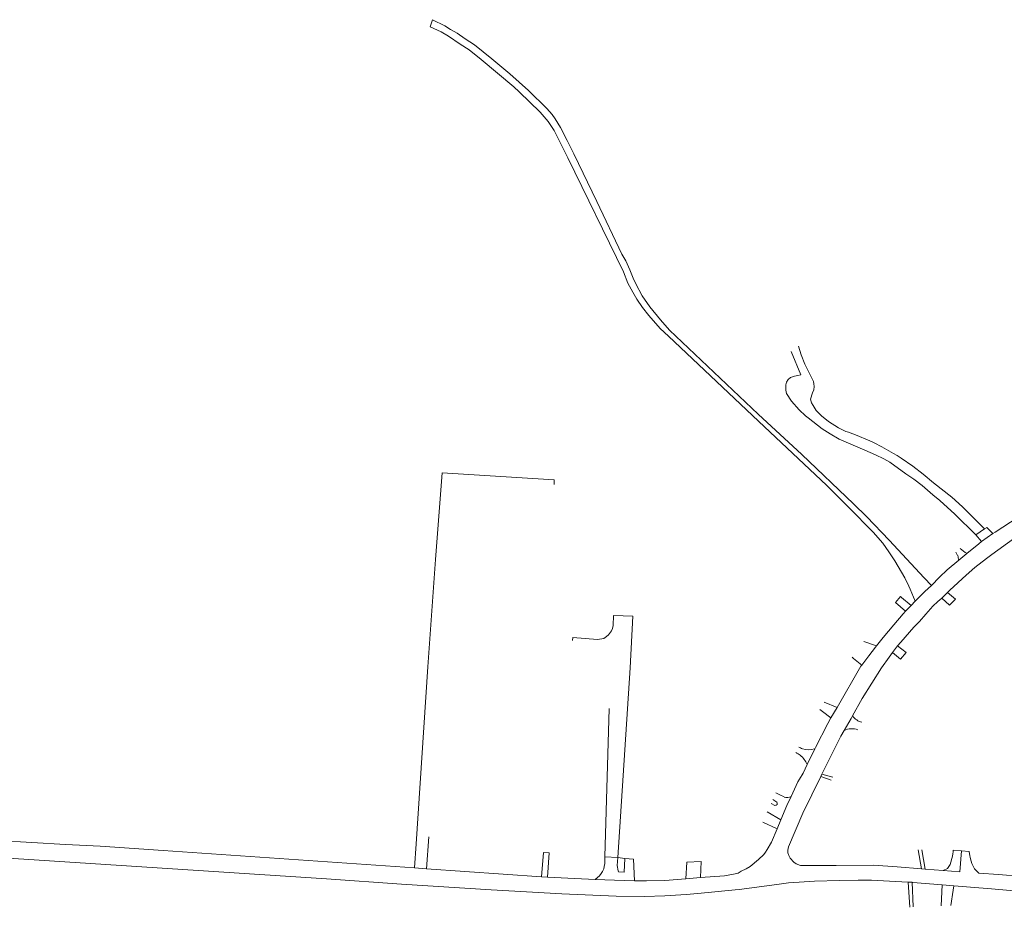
# Model space of a CAD drawing. Extents: x 145000 to 155000, y 457500 to 470000.
# Tile 94 of 196: x 148510 to 148848, y 461917 to 462222. Entities that reach past the tile are written whole.
import ezdxf

# ---------------------------------------------------------------- set-up
doc = ezdxf.new("R2010")
doc.units = 0
doc.header["$LTSCALE"] = 0.2
doc.header["$MEASUREMENT"] = 0
doc.layers.add('kant verharding', color=252, linetype='Continuous', lineweight=0)

msp = doc.modelspace()

# ---------------------------------------------------------------- linework, layer by layer
at = {"layer": 'kant verharding', "lineweight": 0}
for p, q in [((148693.48, 462062.72), (148693.55, 462064.22)), ((148841.53, 462047.42), (148842.26, 462047.93)), ((148842.26, 462047.93), (148843.57, 462046.58)), ((148838.52, 462045.33), (148841.53, 462047.42)), ((148840.46, 462043.09), (148838.52, 462045.33)), ((148844.35, 462045.77), (148840.46, 462043.09)), ((148843.57, 462046.58), (148844.35, 462045.77)), ((148844.35, 462045.77), (148845.11, 462046.27)), ((148835.46, 462038.98), (148839.5, 462042.29)), ((148839.5, 462042.29), (148840.46, 462043.09)), ((148832.25, 462038.22), (148831.67, 462039.36)), ((148832.6, 462036.63), (148835.46, 462038.98)), ((148823.24, 462027.92), (148820.73, 462030.62)), ((148815.94, 462026.66), (148817.64, 462022.54)), ((148826.75, 462023.63), (148828.73, 462025.57)), ((148828.73, 462025.57), (148829.61, 462026.37)), ((148828.73, 462025.57), (148831.47, 462023.21)), ((148814.33, 462019.16), (148810.82, 462022.05)), ((148812.98, 462023.8), (148816.21, 462021.09)), ((148816.21, 462021.09), (148814.33, 462019.16)), ((148816.21, 462021.09), (148817.64, 462022.54)), ((148825.38, 462022.39), (148826.75, 462023.63)), ((148829.41, 462021.19), (148826.75, 462023.63)), ((148831.47, 462023.21), (148829.41, 462021.19)), ((148814.33, 462019.16), (148813.51, 462018.21)), ((148799.94, 462008.71), (148804.35, 462007.15)), ((148811.6, 462007.15), (148812.72, 462008.45)), ((148809.89, 462004.9), (148808.75, 462003.36)), ((148809.89, 462004.9), (148811.6, 462007.15)), ((148812.6, 462002.67), (148809.89, 462004.9)), ((148811.6, 462007.15), (148814.56, 462004.88)), ((148814.56, 462004.88), (148812.6, 462002.67)), ((148796.49, 462002.81), (148795.93, 462003.27)), ((148799.26, 462000.54), (148796.49, 462002.81)), ((148786.36, 461987.82), (148790.79, 461986.03)), ((148710.94, 461934.68), (148712.4, 461985.61)), ((148785.73, 461984.63), (148784.83, 461985.29)), ((148788.69, 461982.42), (148785.73, 461984.63)), ((148790.79, 461986.03), (148788.69, 461982.42)), ((148783.08, 461971.74), (148780.48, 461966.36)), ((148785.57, 461963.05), (148785.18, 461962.26)), ((148788.79, 461961.06), (148785.18, 461962.26)), ((148785.57, 461963.05), (148789.29, 461962.05)), ((148769.74, 461956.64), (148771.1, 461955.97)), ((148770.06, 461953.5), (148768.72, 461954.36)), ((148771.1, 461955.97), (148772.6, 461955.24)), ((148771.49, 461947.42), (148766.8, 461950.08)), ((148768.11, 461953.01), (148769.4, 461952.34)), ((148770.19, 461944.33), (148765.28, 461946.53)), ((148771.49, 461947.42), (148770.19, 461944.33)), ((148525.44, 461938.96), (148498.33, 461940.49)), ((148649.63, 461930.54), (148650.46, 461941.58)), ((148537.34, 461938.35), (148525.44, 461938.96)), ((148559.01, 461936.85), (148537.34, 461938.35)), ((148559.01, 461936.85), (148645.45, 461930.87)), ((148646.04, 461939.14), (148645.45, 461930.87)), ((148818.72, 461937.1), (148819.76, 461930.56)), ((148819.88, 461937.1), (148821.07, 461930.46)), ((148830.65, 461936.99), (148833.55, 461936.72)), ((148833.55, 461936.72), (148833.05, 461929.56)), ((148833.55, 461936.72), (148836.24, 461936.47)), ((148691.78, 461936.05), (148691.16, 461927.68)), ((148715.37, 461934.38), (148710.94, 461934.68)), ((148717.85, 461934.14), (148715.37, 461934.38)), ((148720.84, 461933.86), (148717.85, 461934.14)), ((148721.11, 461926.41), (148720.84, 461933.86)), ((148738.73, 461927.05), (148739.13, 461932.8)), ((148739.13, 461932.8), (148744.01, 461933.04)), ((148744.01, 461933.04), (148743.77, 461927.51)), ((148645.45, 461930.87), (148649.63, 461930.54)), ((148649.63, 461930.54), (148689.14, 461927.82)), ((148819.76, 461930.56), (148821.07, 461930.46)), ((148821.07, 461930.46), (148827.25, 461929.97)), ((148691.16, 461927.68), (148689.14, 461927.82)), ((148691.16, 461927.68), (148707.58, 461926.86)), ((148707.58, 461926.86), (148717.53, 461926.48)), ((148717.53, 461926.48), (148721.11, 461926.41)), ((148738.73, 461927.05), (148743.77, 461927.51)), ((148815.27, 461925.98), (148810.82, 461926.23)), ((148816.57, 461925.91), (148815.27, 461925.98)), ((148815.82, 461917.4), (148815.27, 461925.98)), ((148839.55, 461929.1), (148846.34, 461928.55)), ((148846.34, 461928.55), (148854.47, 461927.89)), ((148816.57, 461925.91), (148817, 461917.45)), ((148826.56, 461917.83), (148826.95, 461925.06)), ((148830.93, 461924.73), (148826.95, 461925.06)), ((148830.71, 461923.23), (148829.95, 461917.92)), ((148830.93, 461924.73), (148830.71, 461923.23))]:
    msp.add_line(p, q, dxfattribs=at)
at = {"layer": 'kant verharding', "lineweight": 0, "flags": 128}
for points in [[(148815.94, 462026.66), (148815.49, 462027.76), (148814.13, 462030.54), (148810.68, 462036.45), (148808.57, 462039.56), (148806.48, 462042.5), (148803.25, 462046.29), (148794.86, 462054.8), (148787.1, 462062.41), (148765.86, 462082.51), (148732.86, 462113.66), (148729.99, 462116.28), (148726.04, 462120.77), (148723.85, 462123.53), (148721.91, 462126.34), (148720.5, 462128.75), (148718.84, 462131.88), (148717.36, 462135.76), (148698.16, 462175), (148695.06, 462181.17), (148693.53, 462184.32), (148691.49, 462187.46), (148688.66, 462190.7), (148681.49, 462197.71), (148679.65, 462199.39), (148668.42, 462208.79), (148664.33, 462212.06), (148661.16, 462214.1), (148657.2, 462216.82), (148654.66, 462218.3), (148650.84, 462220.05), (148651.7, 462222.47), (148655.89, 462220.35), (148657.89, 462219.09), (148660.11, 462217.78), (148662.9, 462215.87), (148666.06, 462213.83), (148672.07, 462209.05), (148678.22, 462203.9), (148684.69, 462198.11), (148691.01, 462191.99), (148692.78, 462189.93), (148693.85, 462188.4), (148695.68, 462185.41), (148697.94, 462180.88), (148700.27, 462176.39), (148708.19, 462160.01), (148716.83, 462141.86), (148718.15, 462139.58), (148719.58, 462136.48)], [(148719.58, 462136.48), (148720.7, 462133.55), (148721.61, 462131.62), (148723.79, 462127.56), (148726.4, 462123.77), (148730.06, 462119.28), (148733.17, 462115.76), (148763.68, 462086.87), (148778.7, 462072.95), (148796.45, 462056.07), (148801.02, 462051.57), (148808.71, 462043.56), (148820.73, 462030.62)], [(148777.48, 462110.27), (148778.46, 462107.3), (148779.72, 462104), (148781.57, 462100.41), (148782.64, 462098.03), (148782.81, 462097.23), (148782.88, 462096.31), (148782.77, 462095.21), (148782.32, 462094.24), (148781.66, 462091.99), (148781.95, 462090.76), (148782.52, 462089.81), (148783.62, 462088.16), (148785.46, 462086.27), (148787.8, 462084.28), (148791.22, 462082.12), (148793.79, 462080.86), (148794.73, 462080.65), (148797.75, 462079.49), (148801.49, 462077.9)], [(148838.52, 462045.33), (148831.28, 462052.46), (148826.15, 462057.21), (148823.69, 462059.14), (148820.05, 462062.29), (148817.16, 462064.5), (148814.47, 462066.31), (148808.94, 462070.31), (148806.84, 462071.5), (148804.05, 462072.86), (148800.38, 462074.48), (148791.5, 462078.27), (148788.46, 462080.06), (148785.61, 462081.84), (148780.83, 462085.57), (148779.91, 462086.22), (148777.72, 462088.38), (148775.16, 462091.37), (148773.39, 462093.98), (148773.12, 462095.05), (148773.13, 462095.95), (148773.21, 462096.95), (148773.44, 462097.85), (148773.97, 462098.72), (148774.77, 462099.4), (148776.17, 462099.94), (148777.3, 462100.16), (148778.27, 462100.41), (148775.02, 462108.4)], [(148801.49, 462077.9), (148801.85, 462077.74), (148803.59, 462076.94), (148806.19, 462075.62), (148810.13, 462073.31), (148811.5, 462072.6), (148812.8, 462071.74), (148816.81, 462068.95), (148820.37, 462066.21), (148823.93, 462063.29), (148830.26, 462058.34), (148833.92, 462055), (148841.53, 462047.42)], [(148693.55, 462064.22), (148655.01, 462066.67), (148652.74, 462036.93), (148650.08, 462000), (148646.04, 461939.14)], [(148845.11, 462046.27), (148850.37, 462049.72), (148855.69, 462052.82), (148858.57, 462054.41), (148863.26, 462056.79), (148870.34, 462059.55), (148872.39, 462060.24)], [(148829.61, 462026.37), (148835.16, 462031.49), (148838.2, 462034.15), (148842.16, 462037.18), (148843.95, 462038.62), (148851.49, 462043.97), (148851.63, 462044.05)], [(148823.24, 462027.92), (148826.01, 462030.78), (148828.69, 462033.37), (148832.6, 462036.63)], [(148817.64, 462022.54), (148820.93, 462025.88), (148823.24, 462027.92)], [(148810.82, 462022.05), (148812.6, 462024.12), (148812.98, 462023.8)], [(148812.72, 462008.45), (148817.15, 462013.57), (148819.09, 462015.56), (148821.25, 462018.1), (148823.74, 462020.89), (148825.38, 462022.39)], [(148715.37, 461934.38), (148719.68, 461999.63), (148720.61, 462017.39), (148713.94, 462017.67), (148713.82, 462014.24), (148713.52, 462013.17), (148713.21, 462012.37), (148712.23, 462011.03), (148711.55, 462010.41), (148710.55, 462009.73), (148708.35, 462009.34), (148699.87, 462010.06), (148699.79, 462009)], [(148813.51, 462018.21), (148810.3, 462014.48), (148806.68, 462010.12), (148804.35, 462007.15)], [(148804.35, 462007.15), (148804.04, 462006.76), (148801.65, 462003.79), (148799.26, 462000.54)], [(148799.26, 462000.54), (148798.99, 462000.18), (148790.79, 461986.03)], [(148808.75, 462003.36), (148806.04, 461999.67), (148799.36, 461989.04), (148796.13, 461983.1)], [(148788.69, 461982.42), (148787.6, 461980.53), (148783.31, 461972.21), (148783.08, 461971.74)], [(148796.13, 461983.1), (148795.63, 461982.19), (148793.22, 461978.09)], [(148793.22, 461978.09), (148792.06, 461976.14), (148785.57, 461963.05)], [(148780.48, 461966.36), (148779.07, 461963.43), (148777.83, 461961.35)], [(148785.18, 461962.26), (148779.02, 461949.71), (148774.08, 461938.07), (148773.85, 461936.97), (148773.91, 461935.99), (148773.91, 461935.99)], [(148777.83, 461961.35), (148777.32, 461960.5), (148774.98, 461955.45)], [(148774.98, 461955.45), (148773.53, 461952.32), (148771.49, 461947.42)], [(148755.79, 461923.29), (148742.95, 461922.09), (148738.95, 461921.67), (148731.55, 461921.2), (148724.52, 461921.08), (148714.82, 461921.13), (148696.15, 461921.94), (148671.88, 461923.3), (148640.96, 461925.23), (148615.17, 461927.09), (148507.65, 461934.04), (148397.46, 461940.69), (148331.89, 461944.75)], [(148770.19, 461944.33), (148768.27, 461939.71), (148766.72, 461937.17), (148766.14, 461936.3)], [(148689.14, 461927.82), (148689.83, 461936.19), (148691.78, 461936.05)], [(148766.14, 461936.3), (148765.58, 461935.48), (148763.82, 461933.74), (148760.95, 461931.29), (148759.57, 461930.5), (148757.84, 461929.68), (148756.73, 461929.09), (148755.16, 461928.68)], [(148827.25, 461929.97), (148828.73, 461930.68), (148829.72, 461931.97), (148830.46, 461934.87), (148830.64, 461935.69), (148830.7, 461936.37), (148830.65, 461936.99)], [(148836.24, 461936.47), (148836.42, 461934.98), (148836.5, 461934.53)], [(148707.58, 461926.86), (148709.09, 461928.17), (148709.7, 461928.89), (148710.13, 461929.64), (148710.56, 461930.59), (148710.74, 461931.36), (148710.88, 461932.38), (148710.94, 461934.68)], [(148715.67, 461929.52), (148715.51, 461929.9), (148715.12, 461931.63), (148715.37, 461934.38)], [(148715.67, 461929.52), (148717.52, 461929.38), (148717.85, 461934.14)], [(148773.91, 461935.99), (148774.16, 461935.14), (148774.6, 461934.21), (148775.92, 461932.88), (148776.76, 461932.22), (148778.16, 461931.71)], [(148836.5, 461934.53), (148836.61, 461933.97), (148837.07, 461932.4), (148838.01, 461930.54)], [(148778.16, 461931.71), (148790.48, 461931.64), (148803.29, 461931.77), (148811.46, 461931.21), (148819.76, 461930.56)], [(148833.05, 461929.56), (148833.05, 461929.55), (148827.25, 461929.97)], [(148838.01, 461930.54), (148839.1, 461929.46), (148839.55, 461929.1)], [(148721.11, 461926.41), (148725.23, 461926.43), (148731.61, 461926.58), (148738.73, 461927.05)], [(148755.16, 461928.68), (148752.08, 461928.18), (148743.77, 461927.51)], [(148777.77, 461925.94), (148774.06, 461925.71), (148770.08, 461925.14), (148757.14, 461923.41), (148755.79, 461923.29)], [(148810.82, 461926.23), (148802.65, 461926.67), (148798.07, 461926.68), (148791.65, 461926.56), (148783.07, 461926.27), (148777.77, 461925.94)], [(148826.95, 461925.06), (148816.87, 461925.89), (148816.57, 461925.91)], [(148917.8, 461916.97), (148886.24, 461919.93), (148843.88, 461923.67), (148830.93, 461924.73)]]:
    msp.add_lwpolyline(points, dxfattribs=at)
at = {"layer": 'kant verharding', "lineweight": 0}
for centre, radius, start, end in [((148826.44, 462036.12), 6.18, 4.7565, 19.8808), ((148839.3, 462046.78), 8.69, 224.9286, 243.8232), ((148800.66, 461986.32), 5.56, 215.4224, 256.355), ((148795.85, 461972.66), 6.03, 70.1587, 115.8374), ((148773.08, 461963.41), 7.97, 50.8986, 63.894), ((148781.17, 461979.02), 7.53, 241.6144, 252.6337), ((148781.17, 461979.04), 7.54, 252.6246, 284.6488), ((148773.08, 461963.39), 7.98, 21.8504, 50.9362), ((148769.52, 461953.04), 0.711, 260.0309, 40.6385), ((148773.52, 461958.42), 3.32, 253.865, 296.1989)]:
    msp.add_arc(centre, radius, start, end, dxfattribs=at)

doc.saveas('drawing.dxf')
